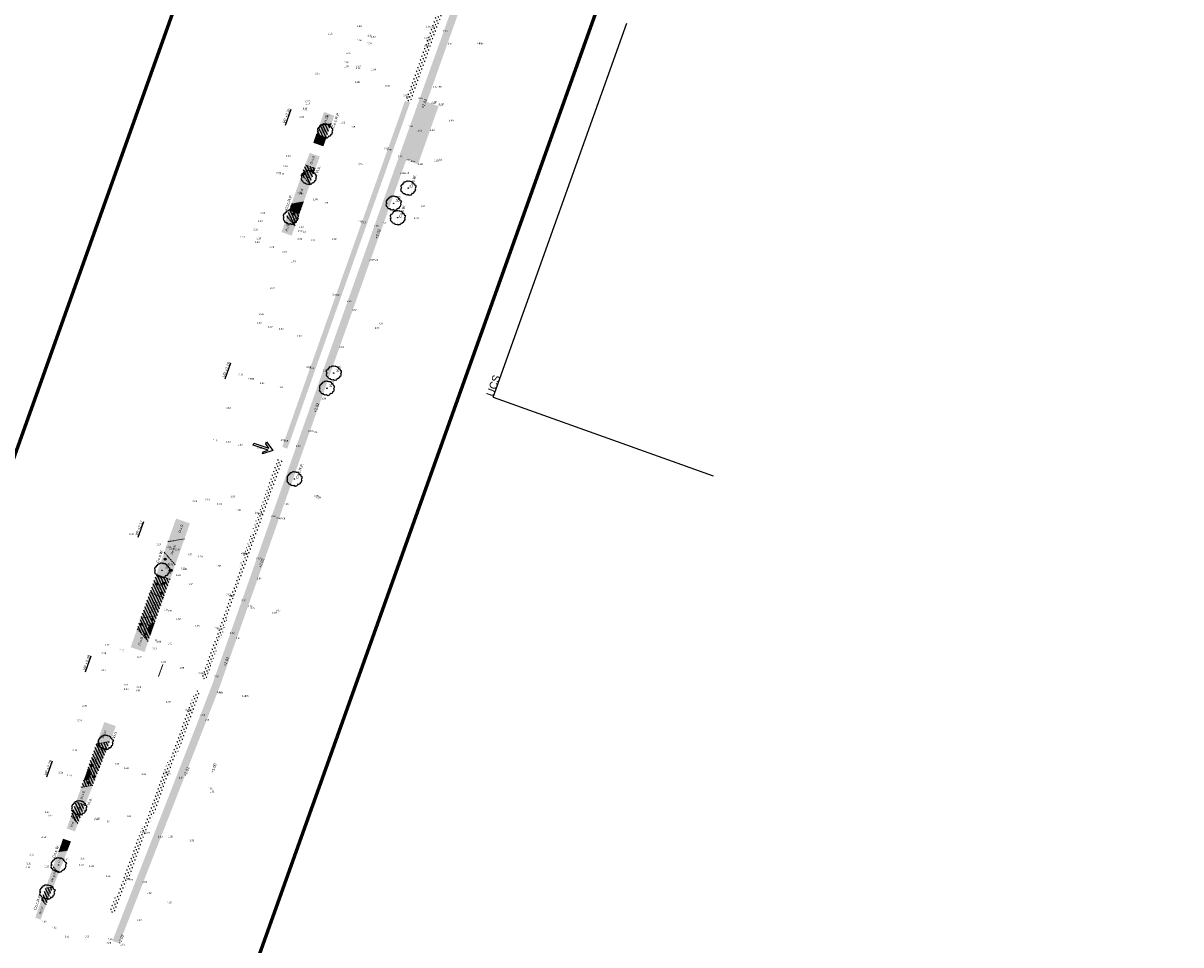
# Model space of a CAD drawing. Header units: metres. Extents: x 132707 to 140183, y 449708 to 457222.
# Tile 3 of 29: x 136359 to 136509, y 453255 to 453375. Entities that reach past the tile are written whole.
import ezdxf

# ---------------------------------------------------------------- set-up
doc = ezdxf.new("R2010")
doc.units = ezdxf.units.M
doc.linetypes.add('DASHED2', pattern=[9.524999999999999, 6.35, -3.175])
for name, color, linetype, lineweight in [('-DR-alg-bladkaders viewports', 7, 'Continuous', 60), ('-DR-nw-gr-plantvak-scheiding', 1, 'DASHED2', 9), ('-DR-nw-vh-block invalide oprit dubbelklinkers', 252, 'Continuous', 9)]:
    doc.layers.add(name, color=color, linetype=linetype, lineweight=lineweight)
doc.layers.add('-DR-alg-hulplijn UCS', color=210, linetype='Continuous', plot=False)
doc.layers.add('-DR-alg-hulplijnen', color=210, linetype='Continuous', plot=False)
for name, color, linetype in [('-DR-bs-txt-hoogtemaat', 253, 'Continuous'), ('-DR-nw-gr-arc-bollen', 10, 'Continuous'), ('-DR-nw-gr-arc-solitaire vaste planten-Aster Thomsonii', 213, 'Continuous'), ('-DR-nw-gr-arc-solitaire vaste planten-Euphorbia', 21, 'Continuous'), ('-DR-nw-gr-arc-solitaire vaste planten-Pycnantheum', 42, 'Continuous'), ('-DR-nw-gr-solitaire heester', 96, 'Continuous'), ('-DR-nw-gr-text', 2, 'Continuous')]:
    doc.layers.add(name, color=color, linetype=linetype)
doc.layers.add('-DR-nw-gr-arc-beplanting', color=7, linetype='Continuous', true_color=0xabceb2)
doc.layers.add('-DR-nw-gr-arc-gras', color=7, linetype='Continuous', true_color=0x8ebf73)
doc.styles.add('Drong', font='txt', dxfattribs={"height": 1.8})
pattern_1 = [(115.3356253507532, (136636.3656212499, 453727.9595244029), (-0.3355215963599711, -0.1588556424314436), [0.09, -0.2812275]), (205.3356253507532, (136636.3656212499, 453727.9595244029), (0.1588556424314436, -0.335521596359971), [0.09, -0.2812275])]
pattern_2 = [(115.3356253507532, (136638.2489811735, 453727.2865047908), (-0.2869617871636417, -0.1358645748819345), [])]
pattern_3 = [(115.3356253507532, (136638.2489811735, 453727.2865047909), (-0.2869617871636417, -0.1358645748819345), [])]
pattern_4 = [(115.3356253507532, (136638.2489811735, 453727.2865047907), (-0.2869617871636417, -0.1358645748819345), [])]

# ---------------------------------------------------------------- blocks, each defined once
blk = doc.blocks.new('Symbool051')
at = {"flags": 128}
blk.add_lwpolyline([(0.8289954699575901, 2.761807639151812), (4.570520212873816, -0.02155904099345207), (0.831526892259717, -2.785529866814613), (0.8323895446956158, -1.792794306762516), (2.650838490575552, -0.4331587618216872), (-4.154926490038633, -0.4441295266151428), (-4.154912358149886, 0.4566679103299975), (2.650834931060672, 0.4457148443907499), (0.8323895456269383, 1.805346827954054), (0.8289954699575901, 2.761807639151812)], close=True, dxfattribs=at)
blk = doc.blocks.new('Solitaire heester')
blk.add_lwpolyline([(-1.738422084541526, -4.390808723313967), (-2.165650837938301, -3.928363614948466), (-2.483742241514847, -4.006582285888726), (-2.464906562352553, -3.243960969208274), (-3.108512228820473, -3.265308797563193), (-3.941315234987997, -2.904578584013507), (-3.868064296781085, -2.452012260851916), (-4.359586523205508, -2.179992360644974), (-4.239036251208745, -1.822945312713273), (-3.950943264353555, -1.283816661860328), (-4.465961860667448, -0.924314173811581), (-4.503076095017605, -0.2488687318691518), (-4.693194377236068, -0.1051291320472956), (-4.52288920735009, 0.7919674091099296), (-4.165535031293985, 0.7508631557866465), (-4.408840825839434, 1.52244183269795), (-4.334976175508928, 2.133900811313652), (-3.641002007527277, 2.854190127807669), (-3.727257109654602, 3.148478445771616), (-3.088619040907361, 3.940484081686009), (-2.461086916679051, 3.914225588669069), (-2.205140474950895, 4.358141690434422), (-1.729077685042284, 4.197407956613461), (-1.539266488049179, 3.97422214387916), (-0.8928984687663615, 4.71058514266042), (-0.7661533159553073, 4.614758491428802), (-0.2489862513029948, 4.811378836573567), (0.8385356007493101, 4.576780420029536), (0.7504387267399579, 4.394391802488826), (2.044152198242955, 4.063660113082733), (2.201816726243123, 3.745261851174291), (2.885605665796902, 3.885625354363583), (3.186395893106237, 3.598453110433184), (3.366635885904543, 2.954233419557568), (4.159869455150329, 2.633380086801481), (4.070851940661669, 2.212653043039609), (4.434400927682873, 1.71867540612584), (4.306120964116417, 1.417271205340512), (4.763654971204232, 0.573362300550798), (4.517280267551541, 0.5504799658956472), (4.76739476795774, -0.5150800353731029), (4.517336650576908, -1.491315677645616), (3.976366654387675, -1.679899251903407), (4.022745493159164, -2.013757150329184), (3.932500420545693, -2.752268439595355), (3.0564445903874, -3.305015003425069), (3.102209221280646, -3.797765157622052), (2.654917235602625, -4.415726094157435), (2.345783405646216, -4.231802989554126), (1.876529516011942, -4.365050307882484), (1.329057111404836, -4.180206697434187), (0.6990696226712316, -4.789516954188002), (0.4057020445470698, -4.637433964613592), (-0.5083884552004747, -4.753073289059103), (-0.8481344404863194, -4.267132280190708), (-1.476280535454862, -4.399766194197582), (-1.738422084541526, -4.390808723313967)])
blk.add_circle((0, 0), 0.15)

msp = doc.modelspace()

# ---------------------------------------------------------------- hatches: boundary and pattern name
at = {"layer": '-DR-nw-gr-arc-beplanting'}
h = msp.add_hatch(color=256, dxfattribs=at)
h.dxf.hatch_style = 1
h.paths.add_polyline_path([(136398.7035319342, 453361.735993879, -1.981489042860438e-05), (136399.0758576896, 453362.7819546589), (136397.7559985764, 453363.2536069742, 3.379268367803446e-05), (136397.1205843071, 453361.4697633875)])
h = msp.add_hatch(color=256, dxfattribs=at)
h.dxf.hatch_style = 1
h.paths.add_polyline_path([(136398.0592751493, 453359.9254872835, -3.42972783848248e-05), (136398.7035319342, 453361.735993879), (136397.1205843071, 453361.4697633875, 2.037304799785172e-05), (136396.7376200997, 453360.3942722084)])
h = msp.add_hatch(color=256, dxfattribs=at)
h.dxf.hatch_style = 1
h.paths.add_polyline_path([(136398.0592751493, 453359.9254872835), (136396.7376200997, 453360.3942722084, 2.13668493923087e-05), (136396.3360689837, 453359.2662848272), (136397.6574640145, 453358.7959091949, -2.139728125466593e-05)])
h = msp.add_hatch(color=256, dxfattribs=at)
h.dxf.hatch_style = 1
h.paths.add_polyline_path([(136397.1883827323, 453357.4768326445), (136395.8666702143, 453357.9473212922, 2.960489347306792e-05), (136395.3106155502, 453356.3843231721), (136396.6332357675, 453355.9151959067, -2.957953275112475e-05)])
h = msp.add_hatch(color=256, dxfattribs=at)
h.dxf.hatch_style = 1
h.paths.add_polyline_path([(136396.6332357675, 453355.9151959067), (136395.3106155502, 453356.3843231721, 2.423001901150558e-05), (136394.8556523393, 453355.1050439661), (136395.9144464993, 453353.8923606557, -3.831341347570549e-05)])
h = msp.add_hatch(color=256, dxfattribs=at)
h.dxf.hatch_style = 1
h.paths.add_polyline_path([(136395.9144464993, 453353.8923606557), (136394.8556523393, 453355.1050439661, 7.170295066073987e-05), (136393.5100238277, 453351.3190646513), (136395.0952199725, 453351.5856733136, -4.368715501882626e-05)])
h = msp.add_hatch(color=256, dxfattribs=at)
h.dxf.hatch_style = 1
h.paths.add_polyline_path([(136393.5100238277, 453351.3190646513, 1.548843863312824e-05), (136393.2194993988, 453350.5012106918), (136394.5435417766, 453350.0315983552, -2.943163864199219e-05), (136395.0952199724, 453351.5856733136)])
h = msp.add_hatch(color=256, dxfattribs=at)
h.dxf.hatch_style = 1
h.paths.add_polyline_path([(136392.2156833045, 453347.6741354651), (136393.5401481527, 453347.2035543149, -2.393373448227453e-05), (136393.9884868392, 453348.4674251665), (136392.9284030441, 453349.6815855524, 3.801461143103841e-05)])
h = msp.add_hatch(color=256, dxfattribs=at)
h.dxf.hatch_style = 1
h.paths.add_polyline_path([(136393.2194993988, 453350.5012106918, 1.552163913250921e-05), (136392.9284030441, 453349.6815855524), (136393.9884868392, 453348.4674251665, -2.962164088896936e-05), (136394.5435417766, 453350.0315983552)])
h = msp.add_hatch(color=256, dxfattribs=at)
h.dxf.hatch_style = 1
h.paths.add_polyline_path([(136379.6187574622, 453307.8530693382), (136380.3274938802, 453309.8600277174), (136378.5359238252, 453310.4927019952), (136377.4765311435, 453307.4927756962)])
h = msp.add_hatch(color=256, dxfattribs=at)
h.dxf.hatch_style = 1
h.paths.add_polyline_path([(136379.6187574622, 453307.8530693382), (136377.4765311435, 453307.4927756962), (136376.9901771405, 453306.1155468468), (136378.4248804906, 453304.4723182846)])
h = msp.add_hatch(color=256, dxfattribs=at)
h.dxf.hatch_style = 1
h.paths.add_polyline_path([(136378.4248804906, 453304.4723182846), (136376.9901771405, 453306.1155468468), (136375.971928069, 453303.232128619), (136377.7634981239, 453302.5994543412)])
h = msp.add_hatch(color=256, dxfattribs=at)
h.dxf.hatch_style = 1
h.paths.add_polyline_path([(136377.7634981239, 453302.5994543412), (136375.971928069, 453303.232128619), (136375.1394607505, 453300.874796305), (136376.9310308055, 453300.2421220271)])
h = msp.add_hatch(color=256, dxfattribs=at)
h.dxf.hatch_style = 1
h.paths.add_polyline_path([(136373.9658133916, 453297.5513302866), (136376.1080397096, 453297.9116239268), (136376.9310308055, 453300.2421220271), (136375.1394607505, 453300.874796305)])
h = msp.add_hatch(color=256, dxfattribs=at)
h.dxf.hatch_style = 1
h.paths.add_polyline_path([(136375.7644167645, 453296.9385725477), (136376.1080397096, 453297.9116239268), (136373.9658133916, 453297.5513302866), (136373.4864697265, 453296.1939529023), (136374.9211730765, 453294.5507243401), (136375.2668269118, 453295.5295266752, -0.7867758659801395)])
h = msp.add_hatch(color=256, dxfattribs=at)
h.dxf.hatch_style = 1
h.paths.add_polyline_path([(136375.2668269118, 453295.5295266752), (136375.7644167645, 453296.9385725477, 0.7867758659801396)], flags=17)
h = msp.add_hatch(color=256, dxfattribs=at)
h.dxf.hatch_style = 1
h.paths.add_polyline_path([(136373.4864697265, 453296.1939529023), (136372.6420634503, 453293.8028125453), (136374.4336335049, 453293.1701382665), (136374.9211730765, 453294.5507243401)])
h = msp.add_hatch(color=256, dxfattribs=at)
h.dxf.hatch_style = 1
h.paths.add_polyline_path([(136368.2115176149, 453281.2566517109), (136369.9353955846, 453281.5465847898), (136370.7175905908, 453283.5532250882), (136369.2104770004, 453284.0854465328)])
h = msp.add_hatch(color=256, dxfattribs=at)
h.dxf.hatch_style = 1
h.paths.add_polyline_path([(136369.9353955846, 453281.5465847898), (136368.2115176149, 453281.2566517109), (136367.5795304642, 453279.4670274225), (136368.6478269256, 453278.2434607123)])
h = msp.add_hatch(color=256, dxfattribs=at)
h.dxf.hatch_style = 1
h.paths.add_polyline_path([(136366.5465853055, 453276.5419936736), (136366.2177531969, 453275.6108261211), (136367.7201113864, 453275.8635025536), (136368.6478269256, 453278.2434607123), (136367.5795304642, 453279.4670274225), (136367.0464817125, 453277.9575711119, -0.803070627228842)])
h = msp.add_hatch(color=256, dxfattribs=at)
h.dxf.hatch_style = 1
h.paths.add_polyline_path([(136367.0464817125, 453277.9575711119), (136366.5465853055, 453276.5419936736, 0.8030706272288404)], flags=17)
h = msp.add_hatch(color=256, dxfattribs=at)
h.dxf.hatch_style = 1
h.paths.add_polyline_path([(136367.7201113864, 453275.8635025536), (136366.2177531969, 453275.6108261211), (136365.5476235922, 453273.71319226), (136366.7204657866, 453273.2990152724)])
h = msp.add_hatch(color=256, dxfattribs=at)
h.dxf.hatch_style = 1
h.paths.add_polyline_path([(136364.9100391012, 453271.9077177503), (136365.7867279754, 453270.9036075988), (136366.7204657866, 453273.2990152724), (136365.5476235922, 453273.71319226)])
h = msp.add_hatch(color=256, dxfattribs=at)
h.dxf.hatch_style = 1
h.paths.add_polyline_path([(136364.3281799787, 453270.2600430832), (136365.3897359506, 453269.8851656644), (136365.7867279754, 453270.9036075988), (136364.9100391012, 453271.9077177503)])
h = msp.add_hatch(color=256, dxfattribs=at)
h.dxf.hatch_style = 1
h.paths.add_polyline_path([(136363.2622990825, 453267.2417438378), (136364.4362877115, 453267.4391929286), (136364.8810112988, 453268.5800852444), (136363.8619989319, 453268.939938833)])
h = msp.add_hatch(color=256, dxfattribs=at)
h.dxf.hatch_style = 1
h.paths.add_polyline_path([(136362.5742341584, 453265.2933217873), (136363.283266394, 453264.4812361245), (136364.4362877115, 453267.4391929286), (136363.2622990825, 453267.2417438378)])
h = msp.add_hatch(color=256, dxfattribs=at)
h.dxf.hatch_style = 1
h.paths.add_polyline_path([(136361.6008287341, 453262.5368891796), (136362.5902175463, 453262.7032910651), (136363.283266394, 453264.4812361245), (136362.5742341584, 453265.2933217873)])
h = msp.add_hatch(color=256, dxfattribs=at)
h.dxf.hatch_style = 1
h.paths.add_polyline_path([(136361.0726452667, 453261.0412100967), (136361.6738982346, 453260.3525687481), (136362.5902175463, 453262.7032910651), (136361.6008287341, 453262.5368891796)])
h = msp.add_hatch(color=256, dxfattribs=at)
h.dxf.hatch_style = 1
h.paths.add_polyline_path([(136360.2473948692, 453258.7043142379), (136360.9279891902, 453258.4390163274), (136361.6738982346, 453260.3525687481), (136361.0726452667, 453261.0412100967)])
at = {"layer": '-DR-nw-gr-arc-bollen'}
h = msp.add_hatch(dxfattribs=at)
h.set_pattern_fill('ANSI31', color=256, scale=0.1)
h.set_pattern_definition(pattern_2)
h.paths.add_polyline_path([(136398.0592751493, 453359.9254872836, -3.42972783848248e-05), (136398.7035319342, 453361.735993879), (136397.1205843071, 453361.4697633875, 2.037304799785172e-05), (136396.7376200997, 453360.3942722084)])
h = msp.add_hatch(dxfattribs=at)
h.set_pattern_fill('ANSI31', color=256, scale=0.1)
h.set_pattern_definition(pattern_2)
h.paths.add_polyline_path([(136396.6332357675, 453355.9151959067), (136395.3106155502, 453356.3843231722, 2.423001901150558e-05), (136394.8556523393, 453355.1050439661), (136395.9144464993, 453353.8923606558, -3.831341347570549e-05)])
h = msp.add_hatch(dxfattribs=at)
h.set_pattern_fill('ANSI31', color=256, scale=0.1)
h.set_pattern_definition(pattern_2)
h.paths.add_polyline_path([(136393.5100238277, 453351.3190646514, 1.548843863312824e-05), (136393.2194993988, 453350.5012106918), (136394.5435417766, 453350.0315983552, -2.943163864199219e-05), (136395.0952199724, 453351.5856733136)])
h = msp.add_hatch(dxfattribs=at)
h.set_pattern_fill('ANSI31', color=256, scale=0.1)
h.set_pattern_definition(pattern_2)
h.paths.add_polyline_path([(136393.2194993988, 453350.5012106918, 1.552163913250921e-05), (136392.9284030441, 453349.6815855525), (136393.9884868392, 453348.4674251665, -2.962164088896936e-05), (136394.5435417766, 453350.0315983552)])
h = msp.add_hatch(dxfattribs=at)
h.set_pattern_fill('ANSI31', color=256, scale=0.1)
h.set_pattern_definition(pattern_3)
h.paths.add_polyline_path([(136377.763498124, 453302.5994543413), (136375.971928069, 453303.2321286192), (136375.1394607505, 453300.8747963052), (136376.9310308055, 453300.2421220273)])
h = msp.add_hatch(dxfattribs=at)
h.set_pattern_fill('ANSI31', color=256, scale=0.1)
h.set_pattern_definition(pattern_3)
h.paths.add_polyline_path([(136373.9658133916, 453297.5513302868), (136376.1080397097, 453297.9116239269), (136376.9310308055, 453300.2421220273), (136375.1394607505, 453300.8747963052)])
h = msp.add_hatch(dxfattribs=at)
h.set_pattern_fill('ANSI31', color=256, scale=0.1)
h.set_pattern_definition(pattern_3)
h.paths.add_polyline_path([(136375.7644167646, 453296.9385725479), (136376.1080397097, 453297.9116239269), (136373.9658133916, 453297.5513302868), (136373.4864697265, 453296.1939529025), (136374.9211730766, 453294.5507243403), (136375.2668269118, 453295.5295266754, -0.7867758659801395)])
h = msp.add_hatch(dxfattribs=at)
h.set_pattern_fill('ANSI31', color=256, scale=0.1)
h.set_pattern_definition(pattern_4)
h.paths.add_polyline_path([(136369.9353955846, 453281.5465847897), (136368.2115176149, 453281.2566517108), (136367.5795304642, 453279.4670274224), (136368.6478269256, 453278.2434607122)])
h = msp.add_hatch(dxfattribs=at)
h.set_pattern_fill('ANSI31', color=256, scale=0.1)
h.set_pattern_definition(pattern_4)
h.paths.add_polyline_path([(136366.5465853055, 453276.5419936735), (136366.2177531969, 453275.610826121), (136367.7201113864, 453275.8635025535), (136368.6478269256, 453278.2434607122), (136367.5795304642, 453279.4670274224), (136367.0464817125, 453277.9575711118, -0.803070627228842)])
h = msp.add_hatch(dxfattribs=at)
h.set_pattern_fill('ANSI31', color=256, scale=0.1)
h.set_pattern_definition(pattern_4)
h.paths.add_polyline_path([(136364.9100391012, 453271.9077177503), (136365.7867279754, 453270.9036075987), (136366.7204657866, 453273.2990152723), (136365.5476235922, 453273.71319226)])
h = msp.add_hatch(dxfattribs=at)
h.set_pattern_fill('ANSI31', color=256, scale=0.1)
h.set_pattern_definition(pattern_4)
h.paths.add_polyline_path([(136361.0726452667, 453261.0412100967), (136361.6738982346, 453260.3525687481), (136362.5902175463, 453262.7032910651), (136361.6008287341, 453262.5368891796)])
at = {"layer": '-DR-nw-gr-arc-gras', "transparency": 33554687}
h = msp.add_hatch(dxfattribs=at)
h.set_pattern_fill('AGR-BOLLEN', color=256, scale=0.15, pattern_type=2)
h.set_pattern_definition(pattern_1)
edge = h.paths.add_edge_path()
edge.add_arc((11815580.01601901, -3784284.906784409), 12424198.77081867, 160.0566581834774, 160.0569484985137, ccw=False)
edge.add_line((136455.7817502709, 453494.2542064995), (136455.1236357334, 453494.4933991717))
edge.add_line((136455.1236357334, 453494.4933991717), (136433.813485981, 453435.768343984))
edge.add_line((136433.813485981, 453435.768343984), (136432.1794965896, 453431.2550945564))
edge.add_line((136432.1794965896, 453431.2550945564), (136431.6775962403, 453429.8696168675))
edge.add_line((136431.6775962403, 453429.8696168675), (136432.3361921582, 453429.6307909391))
edge.add_line((136432.3361921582, 453429.6307909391), (136434.3092712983, 453435.0765755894))
h = msp.add_hatch(dxfattribs=at)
h.set_pattern_fill('AGR-BOLLEN', color=256, scale=0.15, pattern_type=2)
h.set_pattern_definition(pattern_1)
edge = h.paths.add_edge_path()
edge.add_line((136370.2625884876, 453255.6779007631), (136371.1716520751, 453255.3620202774))
edge.add_line((136371.1716520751, 453255.3620202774), (136384.1510128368, 453288.5538067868))
edge.add_line((136384.1510128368, 453288.5538067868), (136396.0961381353, 453322.3793146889))
edge.add_arc((144469.9212393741, 450472.5629595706), 8562.015243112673, 160.3124921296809, 160.5585073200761, ccw=False)
edge.add_arc((136275.9270339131, 453000.1713109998), 380.6468417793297, 69.38656361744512, 69.63257880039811, ccw=False)
edge.add_arc((138171.7297984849, 452736.5348694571), 1867.673052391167, 160.3687912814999, 160.6148064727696, ccw=False)
edge.add_arc((136543.2276384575, 453720.0757028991), 379.2681390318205, 249.61014792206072, 249.8561631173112, ccw=False)
edge.add_arc((139775.6477574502, 452174.2358700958), 3568.915535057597, 160.2709000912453, 160.5169152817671, ccw=False)
edge.add_line((136416.2303610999, 453379.0067418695), (136415.2888679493, 453379.3437739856))
edge.add_arc((149594.4041310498, 448661.5345120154), 13998.09999072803, 160.3038426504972, 160.5498578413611)
edge.add_line((136395.1532065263, 453322.7123011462), (136383.2134454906, 453288.9019834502))
edge.add_line((136383.2134454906, 453288.9019834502), (136370.2625884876, 453255.6779007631))
h = msp.add_hatch(dxfattribs=at)
h.set_pattern_fill('AGR-BOLLEN', color=256, scale=0.15, pattern_type=2)
h.set_pattern_definition(pattern_1)
h.paths.add_polyline_path([(136414.3135629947, 453379.5862788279), (136414.3135432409, 453379.5862858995), (136413.6546182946, 453379.8225742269), (136408.2522543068, 453364.7034930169), (136408.9108490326, 453364.4663061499)])
h = msp.add_hatch(dxfattribs=at)
h.set_pattern_fill('AGR-BOLLEN', color=256, scale=0.15, pattern_type=2)
h.set_pattern_definition(pattern_1)
edge = h.paths.add_edge_path()
edge.add_line((136398.3760025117, 453336.9212779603), (136396.7737873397, 453332.3966510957))
edge.add_line((136396.7737873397, 453332.3966510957), (136393.550222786, 453323.2783781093))
edge.add_line((136393.550222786, 453323.2783781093), (136392.3200672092, 453319.7949006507))
edge.add_line((136392.3200672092, 453319.7949006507), (136392.9800058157, 453319.5614834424))
edge.add_line((136392.9800058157, 453319.5614834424), (136394.2102749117, 453323.0452875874))
edge.add_arc((149594.404123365, 448661.5345147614), 13999.09998256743, 160.3699689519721, 160.5498578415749, ccw=False)
edge.add_line((136408.9108389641, 453364.4662779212), (136408.2522502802, 453364.7034817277))
edge.add_line((136408.2522502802, 453364.7034817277), (136398.3760025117, 453336.9212779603))
h = msp.add_hatch(dxfattribs=at)
h.set_pattern_fill('AGR-BOLLEN', color=256, scale=0.15, pattern_type=2)
h.set_pattern_definition(pattern_1)
h.paths.add_polyline_path([(136389.5270070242, 453309.7834832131), (136388.8670199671, 453310.0167579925), (136389.513038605, 453311.8461158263), (136391.7539933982, 453318.1919155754), (136392.4139287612, 453317.9584995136), (136390.0998059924, 453311.4055018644), (136389.600326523, 453309.9911050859)])
h = msp.add_hatch(dxfattribs=at)
h.set_pattern_fill('AGR-BOLLEN', color=256, scale=0.15, pattern_type=2)
h.set_pattern_definition(pattern_1)
h.paths.add_polyline_path([(136382.3873939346, 453289.5659440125), (136381.7285654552, 453289.8013766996), (136388.8670448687, 453310.0168285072), (136389.5270692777, 453309.7836594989), (136384.9178044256, 453296.7314125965)])
h = msp.add_hatch(dxfattribs=at)
h.set_pattern_fill('AGR-BOLLEN', color=256, scale=0.15, pattern_type=2)
h.set_pattern_definition(pattern_1)
h.paths.add_polyline_path([(136374.9330834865, 453270.4129807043), (136374.2754062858, 453270.6531639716), (136380.7027615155, 453287.1418783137), (136381.1191093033, 453288.2138819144), (136381.779889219, 453287.9777518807), (136381.6775509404, 453287.7152136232), (136380.6467936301, 453285.0709124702)])
h = msp.add_hatch(dxfattribs=at)
h.set_pattern_fill('AGR-BOLLEN', color=256, scale=0.15, pattern_type=2)
h.set_pattern_definition(pattern_1)
h.paths.add_polyline_path([(136370.5287864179, 453259.1142126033), (136374.9330834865, 453270.4129807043), (136374.2754062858, 453270.6531639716), (136369.8765848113, 453259.3684429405)])
at = {"layer": '-DR-nw-gr-arc-solitaire vaste planten-Aster Thomsonii'}
h = msp.add_hatch(color=256, dxfattribs=at)
h.dxf.hatch_style = 1
edge = h.paths.add_edge_path()
edge.add_arc((136396.2154945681, 453355.5883793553), 0.15, 0, 360)
h = msp.add_hatch(color=256, dxfattribs=at)
h.dxf.hatch_style = 1
edge = h.paths.add_edge_path()
edge.add_arc((136393.7969380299, 453351.1131246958), 0.15, 0, 360)
h = msp.add_hatch(color=256, dxfattribs=at)
h.dxf.hatch_style = 1
edge = h.paths.add_edge_path()
edge.add_arc((136377.1157873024, 453305.219600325), 0.15, 0, 360)
h = msp.add_hatch(color=256, dxfattribs=at)
h.dxf.hatch_style = 1
edge = h.paths.add_edge_path()
edge.add_arc((136377.8625902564, 453303.7791317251), 0.15, 0, 360)
h = msp.add_hatch(color=256, dxfattribs=at)
h.dxf.hatch_style = 1
edge = h.paths.add_edge_path()
edge.add_arc((136375.4624341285, 453297.393050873), 0.15, 0, 360)
h = msp.add_hatch(color=256, dxfattribs=at)
h.dxf.hatch_style = 1
edge = h.paths.add_edge_path()
edge.add_arc((136374.5285065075, 453295.5044465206), 0.15, 0, 360)
at = {"layer": '-DR-nw-gr-arc-solitaire vaste planten-Euphorbia'}
h = msp.add_hatch(color=256, dxfattribs=at)
h.dxf.hatch_style = 1
edge = h.paths.add_edge_path()
edge.add_arc((136393.8134815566, 453350.0289360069), 0.15, 0, 360)
h = msp.add_hatch(color=256, dxfattribs=at)
h.dxf.hatch_style = 1
edge = h.paths.add_edge_path()
edge.add_arc((136376.020390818, 453301.9960572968), 0.15, 0, 360)
h = msp.add_hatch(color=256, dxfattribs=at)
h.dxf.hatch_style = 1
edge = h.paths.add_edge_path()
edge.add_arc((136376.9150290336, 453302.0795251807), 0.15, 0, 360)
h = msp.add_hatch(color=256, dxfattribs=at)
h.dxf.hatch_style = 1
edge = h.paths.add_edge_path()
edge.add_arc((136374.0644766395, 453296.7740347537), 0.15, 0, 360)
h = msp.add_hatch(color=256, dxfattribs=at)
h.dxf.hatch_style = 1
edge = h.paths.add_edge_path()
edge.add_arc((136367.8435076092, 453276.9795959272), 0.15, 0, 360)
at = {"layer": '-DR-nw-gr-arc-solitaire vaste planten-Pycnantheum'}
h = msp.add_hatch(color=256, dxfattribs=at)
h.dxf.hatch_style = 1
edge = h.paths.add_edge_path()
edge.add_arc((136395.2436811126, 453355.2324154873), 0.15, 0, 360)
h = msp.add_hatch(color=256, dxfattribs=at)
h.dxf.hatch_style = 1
edge = h.paths.add_edge_path()
edge.add_arc((136394.659504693, 453351.1193931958), 0.15, 0, 360)
h = msp.add_hatch(color=256, dxfattribs=at)
h.dxf.hatch_style = 1
edge = h.paths.add_edge_path()
edge.add_arc((136376.6765309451, 453300.8485387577), 0.15, 0, 360)
h = msp.add_hatch(color=256, dxfattribs=at)
h.dxf.hatch_style = 1
edge = h.paths.add_edge_path()
edge.add_arc((136367.6202487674, 453278.4689911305), 0.15, 0, 360)
h = msp.add_hatch(color=256, dxfattribs=at)
h.dxf.hatch_style = 1
edge = h.paths.add_edge_path()
edge.add_arc((136367.1164048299, 453276.1969409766), 0.15, 0, 360)

# ---------------------------------------------------------------- linework, layer by layer
at = {"layer": '-DR-alg-bladkaders viewports'}
msp.add_lwpolyline([(136439.8756383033, 453395.3547603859), (136374.4304852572, 453212.2148098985), (136325.7559652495, 453229.6086740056), (136391.2011182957, 453412.7486244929)], close=True, dxfattribs=at)
at = {"layer": '-DR-alg-hulplijn UCS', "flags": 128}
for points in [[(136419.7180158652, 453326.2367068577), (136437.0579066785, 453374.7601894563)], [(136419.7180158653, 453326.2367068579), (136448.2561831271, 453316.0385784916)]]:
    msp.add_lwpolyline(points, dxfattribs=at)
at = {"layer": '-DR-alg-hulplijnen', "flags": 128}
msp.add_lwpolyline([(136419.7180158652, 453326.2367068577), (136437.0579066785, 453374.7601894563)], dxfattribs=at)
at = {"layer": '-DR-nw-gr-arc-solitaire vaste planten-Aster Thomsonii'}
for centre in [(136396.2154945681, 453355.5883793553), (136393.7969380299, 453351.1131246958), (136377.1157873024, 453305.219600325), (136377.8625902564, 453303.7791317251), (136375.4624341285, 453297.393050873), (136374.5285065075, 453295.5044465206)]:
    msp.add_circle(centre, 0.15, dxfattribs=at)
at = {"layer": '-DR-nw-gr-arc-solitaire vaste planten-Euphorbia'}
for centre in [(136393.8134815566, 453350.0289360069), (136376.020390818, 453301.9960572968), (136376.9150290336, 453302.0795251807), (136374.0644766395, 453296.7740347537), (136367.8435076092, 453276.9795959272)]:
    msp.add_circle(centre, 0.15, dxfattribs=at)
at = {"layer": '-DR-nw-gr-arc-solitaire vaste planten-Pycnantheum'}
for centre in [(136395.2436811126, 453355.2324154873), (136394.659504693, 453351.1193931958), (136376.6765309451, 453300.8485387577), (136367.6202487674, 453278.4689911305), (136367.1164048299, 453276.1969409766)]:
    msp.add_circle(centre, 0.15, dxfattribs=at)
at = {"layer": '-DR-nw-gr-plantvak-scheiding', "ltscale": 0.03, "flags": 128}
for points in [[(136397.1205843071, 453361.4697633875), (136398.7035319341, 453361.735993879)], [(136396.7376200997, 453360.3942722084), (136398.0592751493, 453359.9254872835)], [(136395.3100757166, 453356.3845146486), (136396.6317307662, 453355.9157297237)], [(136394.8489087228, 453355.1127677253), (136395.9120701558, 453353.895082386)], [(136393.513782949, 453351.319696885), (136395.1032787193, 453351.5870286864)], [(136392.928403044, 453349.6815855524), (136393.9884868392, 453348.4674251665)], [(136393.2185161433, 453350.5015594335), (136394.5435417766, 453350.0315983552)], [(136377.4765311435, 453307.4927756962), (136379.6187574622, 453307.8530693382)], [(136376.9901771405, 453306.1155468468), (136378.4248804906, 453304.4723182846)], [(136375.971928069, 453303.232128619), (136377.7634981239, 453302.5994543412)], [(136375.1412235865, 453300.8741737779), (136376.9327936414, 453300.2414995)], [(136373.9718947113, 453297.5523530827), (136376.1230972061, 453297.9141563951)], [(136373.4864697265, 453296.1939529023), (136374.9211730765, 453294.5507243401)], [(136368.2115176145, 453281.2566517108), (136369.9353955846, 453281.5465847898)], [(136367.5795304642, 453279.4670274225), (136368.6478269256, 453278.2434607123)], [(136366.2177531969, 453275.6108261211), (136367.7201113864, 453275.8635025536)], [(136365.5511492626, 453273.7119472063), (136366.7204657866, 453273.2990152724)], [(136364.9100391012, 453271.9077177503), (136365.7867279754, 453270.9036075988)], [(136363.2622990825, 453267.2417438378), (136364.4362877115, 453267.4391929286)], [(136362.5742341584, 453265.2933217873), (136363.283266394, 453264.4812361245)], [(136361.6008287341, 453262.5368891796), (136362.5902175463, 453262.7032910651)], [(136361.0726452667, 453261.0412100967), (136361.6738982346, 453260.3525687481)]]:
    msp.add_lwpolyline(points, dxfattribs=at)
for points in [[(136375.27490802, 453295.5243381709, -0.8000000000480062), (136375.7796727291, 453296.9368581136)], [(136366.5465853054, 453276.5419936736, 0.8000000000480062), (136367.0513500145, 453277.9545136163)]]:
    msp.add_lwpolyline(points, format="xyb", dxfattribs=at)
at = {"layer": '-DR-nw-vh-block invalide oprit dubbelklinkers', "flags": 128}
msp.add_lwpolyline([(136376.2279956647, 453289.98318286), (136376.8214178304, 453291.5334893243)], dxfattribs=at)

# ---------------------------------------------------------------- block references
at = {"layer": '-DR-alg-hulplijnen', "xscale": 0.3, "yscale": 0.3, "zscale": 0.3, "rotation": 342.4085371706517}
msp.add_blockref('Symbool051', (136389.781686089, 453319.7508583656), dxfattribs=at)
at = {"layer": '-DR-nw-gr-solitaire heester', "xscale": 0.2, "yscale": 0.2, "zscale": 0.2, "rotation": 70.17551579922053}
for p in [(136397.8731891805, 453360.7926944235), (136395.7571381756, 453354.7609022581), (136408.6842466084, 453353.3747992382), (136406.775172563, 453351.412769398), (136393.4138355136, 453349.5989716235), (136407.3105374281, 453349.5306485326), (136399.0029615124, 453329.3646789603), (136398.1072153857, 453327.4045021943), (136393.90084281, 453315.633502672), (136376.7092227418, 453303.778618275), (136369.3765721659, 453281.4525982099), (136365.9520135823, 453272.9451374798), (136363.2811850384, 453265.5344559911), (136361.8042250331, 453262.0255967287)]:
    msp.add_blockref('Solitaire heester', p, dxfattribs=at)

# ---------------------------------------------------------------- texts
at = {"layer": '-DR-alg-hulplijn UCS', "style": 'Drong'}
msp.add_text('UCS', height=1, rotation=70.33562535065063, dxfattribs=at).set_placement((136419.7180158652, 453326.2367068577))
at = {"layer": '-DR-bs-txt-hoogtemaat', "style": 'Drong'}
for s, rotation, p in [('+2.02', 70.33562535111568, (136410.7088734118, 453363.7066559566)), ('%%U VP +2.26', 70.33562535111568, (136392.6537694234, 453361.582843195)), ('+2.02', 70.33562535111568, (136404.6924005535, 453346.7936751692)), ('%%U VP +2.15', 70.33562535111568, (136384.8435104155, 453328.6593945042)), ('+2.02', 70.33562535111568, (136396.7215927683, 453324.2256623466)), ('%%U VP +2.17', 70.33562535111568, (136373.5276001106, 453308.082876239)), ('+2.02', 70.33562535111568, (136389.5692844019, 453304.0551155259)), ('%%U VP +2.28', 70.33562535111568, (136366.7004004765, 453290.6277474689)), ('+2.02', 70.33562535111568, (136385.0050482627, 453291.2826802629)), ('%%U VP +2.29', 70.33562535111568, (136361.6955467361, 453276.9835466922)), ('+1.00', 70.33562535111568, (136383.374420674, 453277.4531862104)), ('+2.02', 68.99999999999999, (136379.8339559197, 453277.0135448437)), ('+2.02', 68.99999999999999, (136371.3281810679, 453255.2511643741))]:
    msp.add_text(s, height=0.36, rotation=rotation, dxfattribs=at).set_placement(p)
at = {"layer": '-DR-bs-txt-hoogtemaat', "color": 253, "char_height": 0.22, "attachment_point": 7, "style": 'Drong'}
for s, insert in [('2.15', (136398.261, 453373.3449999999, 2.152)), ('2.04', (136402.011, 453374.283, 2.036)), ('2.06', (136410.983, 453374.2469999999, 2.058)), ('2.09', (136411.536, 453374.096, 2.087)), ('2.03', (136413.169, 453373.656, 2.027)), ('2.09', (136402.034, 453372.4089999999, 2.092)), ('2.01', (136403.339, 453372.026, 2.01)), ('1.94', (136403.384, 453373.047, 1.941)), ('1.90', (136403.82, 453372.9039999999, 1.903)), ('2.08', (136410.749, 453371.7179999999, 2.083)), ('2.07', (136410.756, 453372.7079999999, 2.069)), ('2.09', (136411.027, 453372.56, 2.09)), ('1.97', (136413.806, 453372.044, 1.972)), ('1.02', (136417.592, 453372.075, 1.023)), ('1.02', (136417.836, 453371.981, 1.017)), ('2.15', (136400.643, 453370.78, 2.149)), ('2.07', (136400.342, 453369.5509999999, 2.072)), ('1.96', (136400.371, 453369.063, 1.955)), ('1.93', (136401.857, 453368.83, 1.928)), ('2.02', (136401.934, 453369.026, 2.021)), ('1.94', (136403.875, 453368.656, 1.937)), ('2.17', (136396.607, 453368.146, 2.169)), ('1.88', (136401.791, 453367.025, 1.881)), ('2.00', (136405.683, 453366.525, 2.001)), ('2.04', (136411.864, 453366.348, 2.036)), ('1.98', (136412.402, 453366.3989999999, 1.976)), ('2.22', (136395.312, 453364.5829999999, 2.223)), ('2.18', (136395.358, 453364.265, 2.176)), ('2.05', (136408.031, 453365.2789999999, 2.052)), ('2.09', (136408.395, 453365.1099999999, 2.09)), ('2.05', (136410.001, 453364.9359999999, 2.05)), ('2.02', (136411.661, 453364.336, 2.018)), ('1.99', (136411.8023077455, 453364.4539652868, 1.987)), ('1.91', (136412.6868714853, 453364.1876662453, 1.91)), ('2.25', (136394.96, 453363.4589999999, 2.253)), ('2.17', (136394.994, 453363.5839999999, 2.166)), ('2.07', (136397.85, 453362.576, 2.07)), ('2.01', (136412.616, 453364.0069999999, 2.012)), ('2.26', (136394.562, 453362.5229999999, 2.262)), ('1.92', (136399.891, 453361.786, 1.919)), ('1.95', (136401.201, 453361.2029999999, 1.95)), ('2.06', (136408.697, 453361.242, 2.056)), ('0.99', (136413.945, 453362.0169999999, 0.987)), ('2.06', (136409.902, 453360.743, 2.057)), ('2.00', (136411.49, 453360.7849999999, 2.003)), ('2.06', (136405.565, 453358.39, 2.057)), ('2.09', (136405.931, 453358.216, 2.089)), ('2.16', (136392.789, 453357.451, 2.158)), ('2.06', (136407.319, 453357.351, 2.064)), ('2.01', (136408.43, 453356.9209999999, 2.011)), ('2.02', (136409.001, 453356.764, 2.019)), ('1.12', (136412.053, 453356.852, 1.12)), ('1.01', (136412.444, 453356.955, 1.008)), ('2.24', (136391.538, 453355.244, 2.243)), ('2.16', (136391.956, 453355.102, 2.164)), ('2.16', (136392.428, 453356.0939999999, 2.164)), ('2.01', (136402.201, 453356.465, 2.012)), ('2.08', (136407.646, 453355.2079999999, 2.082)), ('2.14', (136408.212, 453355.254, 2.141)), ('1.83', (136409.967, 453356.375, 1.833)), ('2.07', (136394.279, 453352.6039999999, 2.071)), ('1.97', (136394.465, 453352.504, 1.966)), ('1.90', (136396.339, 453351.8009999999, 1.901)), ('1.95', (136397.692, 453351.346, 1.951)), ('1.02', (136410.267, 453350.918, 1.019)), ('2.22', (136389.507, 453350.0669999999, 2.223)), ('1.00', (136409.453, 453349.374, 1.004)), ('2.13', (136388.583, 453347.9039999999, 2.127)), ('2.13', (136389.159, 453349.0179999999, 2.13)), ('2.07', (136392.831, 453348.558, 2.066)), ('1.96', (136393.184, 453348.962, 1.956)), ('2.00', (136394.328, 453347.7349999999, 1.998)), ('1.93', (136394.483, 453348.194, 1.925)), ('1.93', (136394.792, 453347.569, 1.934)), ('2.06', (136402.197, 453348.911, 2.06)), ('2.10', (136402.572, 453348.7949999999, 2.095)), ('2.06', (136404.23, 453348.358, 2.061)), ('2.01', (136405.325, 453348.7019999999, 2.008)), ('2.13', (136386.871359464, 453346.9194251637, 2.128)), ('2.13', (136388.756, 453346.25, 2.128)), ('2.13', (136388.986, 453346.7399999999, 2.126)), ('2.01', (136394.297, 453346.6919999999, 2.011)), ('1.95', (136395.979, 453346.5, 1.945)), ('2.02', (136398.782, 453346.684, 2.016)), ('2.25', (136390.671, 453345.597, 2.253)), ('2.07', (136392.323, 453344.983, 2.073)), ('1.94', (136393.446, 453343.759, 1.937)), ('2.08', (136403.617, 453343.9519999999, 2.075)), ('2.05', (136404.189, 453343.895, 2.047)), ('2.07', (136390.749, 453340.288, 2.067)), ('2.06', (136398.833, 453339.4679999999, 2.061)), ('2.09', (136399.217, 453339.3539999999, 2.09)), ('2.05', (136400.723, 453338.591, 2.049)), ('2.02', (136401.4, 453337.413, 2.019)), ('2.09', (136389.018, 453335.782, 2.093)), ('2.08', (136389.312, 453336.922, 2.084)), ('1.01', (136404.82, 453335.689, 1.012)), ('1.87', (136390.484, 453335.2629999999, 1.874)), ('1.93', (136391.871, 453335.0079999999, 1.925)), ('1.99', (136394.204, 453334.074, 1.987)), ('1.00', (136404.33, 453335.108, 1.001)), ('2.02', (136399.726, 453332.6419999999, 2.022)), ('2.06', (136395.476, 453330.043, 2.059)), ('2.09', (136395.852, 453329.895, 2.085)), ('2.04', (136397.59, 453329.601, 2.041)), ('2.10', (136386.641, 453329.071, 2.102)), ('2.01', (136387.873, 453328.505, 2.011)), ('1.93', (136388.075, 453328.504, 1.925)), ('1.94', (136389.413, 453327.956, 1.938)), ('1.99', (136391.802, 453327.4139999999, 1.993)), ('1.99', (136397.416, 453325.976, 1.99)), ('2.10', (136385.044, 453324.7569999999, 2.102)), ('2.10', (136383.325, 453320.532, 2.097)), ('2.06', (136392.113, 453320.596, 2.056)), ('2.08', (136395.7, 453321.742, 2.08)), ('2.06', (136396.277, 453321.581, 2.055)), ('2.00', (136384.995, 453320.341, 2.002)), ('1.92', (136386.568, 453319.95, 1.918)), ('1.98', (136389.067, 453319.5499999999, 1.984)), ('2.08', (136392.495, 453320.466, 2.08)), ('2.02', (136394.082, 453319.829, 2.024)), ('1.96', (136385.6, 453313.242, 1.959)), ('0.99', (136396.478, 453313.337, 0.993)), ('0.99', (136396.725, 453313.1259999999, 0.991)), ('2.09', (136380.679, 453312.618, 2.086)), ('2.01', (136382.319, 453312.8389999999, 2.013)), ('1.94', (136383.851, 453312.2899999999, 1.936)), ('1.99', (136386.348, 453311.4629999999, 1.99)), ('1.99', (136392.541, 453312.2399999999, 1.987)), ('2.05', (136388.749, 453311.139, 2.054)), ('2.09', (136389.136, 453311.005, 2.085)), ('2.04', (136390.872, 453310.688, 2.039)), ('2.04', (136391.529, 453310.424, 2.035)), ('2.08', (136392.105, 453310.3709999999, 2.082)), ('2.02', (136372.434, 453308.4099999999, 2.016)), ('2.00', (136376.003, 453307.021, 2.001)), ('2.21', (136377.265, 453306.7299999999, 2.206)), ('2.13', (136377.633, 453306.5009999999, 2.127)), ('2.08', (136378.41, 453306.37, 2.077)), ('1.87', (136380.007, 453305.705, 1.872)), ('2.04', (136386.966, 453305.902, 2.035)), ('2.14', (136387.154, 453305.858, 2.137)), ('2.07', (136387.358, 453305.797, 2.065)), ('2.01', (136377.555, 453304.433, 2.012)), ('1.91', (136381.401, 453305.4359999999, 1.914)), ('1.98', (136383.751, 453304.2349999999, 1.978)), ('2.02', (136388.949, 453305.1819999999, 2.02)), ('1.99', (136377.3, 453303.319, 1.993)), ('1.93', (136378.542, 453303.0499999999, 1.932)), ('2.00', (136379.147, 453303.8819999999, 2.002)), ('1.88', (136379.333, 453303.814, 1.879)), ('1.94', (136389.026, 453302.6109999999, 1.941)), ('1.92', (136380.145, 453301.8489999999, 1.916)), ('2.04', (136385.051, 453300.511, 2.038)), ('2.06', (136385.424, 453300.3389999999, 2.061)), ('2.02', (136387.027, 453299.732, 2.019)), ('1.94', (136375.808, 453299.1419999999, 1.94)), ('1.96', (136376.966, 453298.586, 1.958)), ('1.90', (136377.406, 453298.3919999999, 1.898)), ('1.95', (136387.84, 453298.9969999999, 1.947)), ('1.91', (136388.185, 453298.8069999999, 1.91)), ('0.97', (136391.012, 453298.128, 0.972)), ('0.97', (136391.506, 453298.455, 0.971)), ('1.92', (136378.55, 453297.3109999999, 1.92)), ('1.98', (136380.961, 453296.4409999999, 1.983)), ('2.02', (136374.351, 453294.987, 2.021)), ('2.03', (136383.506, 453296.135, 2.034)), ('2.06', (136383.891, 453296.009, 2.061)), ('2.02', (136385.506, 453295.5559999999, 2.02)), ('2.17', (136369.276, 453293.9749999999, 2.168)), ('2.01', (136375.48, 453293.5129999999, 2.01)), ('1.96', (136375.536, 453294.576, 1.96)), ('1.88', (136375.993, 453294.397, 1.881)), ('1.91', (136377.442, 453294.184, 1.911)), ('1.94', (136386.294, 453294.8389999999, 1.943)), ('2.28', (136368.86, 453292.889, 2.282)), ('2.13', (136371.168, 453293.2789999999, 2.133)), ('2.07', (136373.477, 453292.449, 2.068)), ('2.17', (136368.818, 453290.721, 2.165)), ('1.91', (136376.598, 453291.787, 1.907)), ('1.98', (136378.983, 453291.0079999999, 1.976)), ('2.04', (136381.433, 453290.293, 2.044)), ('2.07', (136381.818, 453290.174, 2.069)), ('2.03', (136383.468, 453289.878, 2.032)), ('2.03', (136371.727, 453288.781, 2.032)), ('1.93', (136371.75, 453288.259, 1.93)), ('1.90', (136373.26, 453288.0459999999, 1.9)), ('2.01', (136373.412, 453288.5169999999, 2.01)), ('2.02', (136383.823, 453287.853, 2.015)), ('2.01', (136384.054, 453287.742, 2.01)), ('2.29', (136366.353, 453286.08, 2.29)), ('1.99', (136377.239, 453286.612, 1.985)), ('1.00', (136387.102, 453287.3429999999, 1.001)), ('0.97', (136387.448, 453287.381, 0.974)), ('2.05', (136379.761, 453285.5719999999, 2.05)), ('2.07', (136380.151, 453285.4699999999, 2.073)), ('2.03', (136381.718, 453284.918, 2.033)), ('2.28', (136365.69, 453284.161, 2.28)), ('1.98', (136382.245, 453284.266, 1.977)), ('2.16', (136365.078, 453280.3069999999, 2.161)), ('2.03', (136368.366, 453279.2399999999, 2.031)), ('1.88', (136370.534, 453278.5399999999, 1.877)), ('2.29', (136363.263, 453277.433, 2.286)), ('2.14', (136364.367, 453277.0189999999, 2.144)), ('1.92', (136371.795, 453277.999, 1.917)), ('1.99', (136374.032, 453277.2179999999, 1.986)), ('2.05', (136376.868, 453277.401, 2.047)), ('2.08', (136377.268, 453277.3119999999, 2.075)), ('2.04', (136378.893, 453276.7519999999, 2.036)), ('1.00', (136382.671, 453275.331, 0.996)), ('1.01', (136382.931, 453274.965, 1.008)), ('1.93', (136366.2, 453272.4749999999, 1.929)), ('2.21', (136361.481, 453272.28, 2.206)), ('2.14', (136361.927, 453271.829, 2.142)), ('1.89', (136367.886, 453271.31, 1.893)), ('1.90', (136368.036, 453271.449, 1.904)), ('1.92', (136369.303, 453271.047, 1.921)), ('1.99', (136372.1, 453271.753, 1.987)), ('2.04', (136374.137, 453269.7, 2.041)), ('2.07', (136374.528, 453269.585, 2.067)), ('2.14', (136361.042, 453269.041, 2.139)), ('2.03', (136376.166, 453269.09, 2.028)), ('1.90', (136377.515, 453269.119, 1.901)), ('1.01', (136380.279741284, 453268.6159672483, 1.013)), ('2.19', (136359.487, 453266.7949999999, 2.194)), ('2.15', (136358.975, 453265.117, 2.145)), ('2.16', (136359.103, 453265.613, 2.156)), ('2.10', (136361.459, 453265.233, 2.103)), ('1.92', (136363.958, 453266.119, 1.924)), ('1.89', (136365.939, 453265.4409999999, 1.886)), ('1.87', (136366.115, 453266.272, 1.874)), ('1.91', (136367.248, 453265.271, 1.913)), ('1.98', (136369.442, 453263.9849999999, 1.983)), ('2.04', (136371.99, 453263.619, 2.041)), ('2.07', (136372.378, 453263.4799999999, 2.066)), ('2.04', (136374.142, 453263.242, 2.038)), ('1.92', (136374.751, 453261.781, 1.924)), ('1.00', (136377.388, 453260.542, 1.004)), ('1.92', (136361.115, 453258.0669999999, 1.915)), ('2.03', (136373.454, 453258.2519999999, 2.026)), ('1.90', (136362.413, 453257.288, 1.899)), ('1.92', (136364.072, 453256.147, 1.915)), ('1.99', (136366.662, 453256.1479999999, 1.987)), ('2.08', (136369.51, 453255.309, 2.079)), ('2.08', (136369.664, 453255.744, 2.075)), ('2.03', (136371.295, 453255.117, 2.033))]:
    msp.add_mtext(s, dxfattribs=dict(at, insert=insert))
at = {"layer": '-DR-nw-gr-text', "attachment_point": 1, "rotation": 70.33562535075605, "style": 'Drong'}
for s, width, insert, char_height in [('Co.c.R.P.', 2.13358308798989, (136398.7334716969, 453361.293260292, -2.029), 0.36), ('{\\fEurostile|b0|i1|c0|p34;Pr.l.P.}', 0.9676633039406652, (136397.7390552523, 453361.8946942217, -2.029), 0.3), ('{\\fEurostile|b0|i1|c0|p34;Di.s.B.}', 0.9676633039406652, (136396.8263651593, 453359.1396607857, -2.029), 0.3), ('{\\fEurostile|b0|i1|c0|p34;As.d.}', 0.9676633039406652, (136397.2422534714, 453360.5042505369, -2.029), 0.3), ('{\\fEurostile|b0|i1|c0|p34;Di.s.B.}', 0.9676633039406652, (136395.889173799, 453356.5170497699, -2.029), 0.3), ('{\\fEurostile|b0|i1|c0|p34;Ge.c.H.}', 0.9676633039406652, (136395.2992460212, 453354.8293867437, -2.029), 0.3), ('Vi.o.', 2.13358308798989, (136396.6107866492, 453355.3588826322, -2.029), 0.36), ('Co.s.W.', 2.13358308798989, (136408.8231508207, 453353.5092196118, -2.029), 0.36), ('Co.c.R.P.', 2.13358308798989, (136392.6035687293, 453350.5983914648, -2.029), 0.36), ('{\\fEurostile|b0|i1|c0|p34;Vi.d.}', 0.9676633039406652, (136394.4989748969, 453352.6267546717, -2.029), 0.3), ('Vi.o.', 2.13358308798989, (136407.0422267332, 453351.5822722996), 0.36), ('{\\fEurostile|b0|i1|c0|p34;Ne.f.W.L.}', 0.9676633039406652, (136394.0655730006, 453350.219250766), 0.3), ('Co.s.W.', 2.13358308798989, (136407.4257513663, 453349.5987746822, -2.029), 0.36), ('{\\fEurostile|b0|i1|c0|p34;As.d.}', 0.9676633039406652, (136393.6452171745, 453349.1074518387, -2.029), 0.3), ('{\\fEurostile|b0|i1|c0|p34;Pr.l.P.}', 0.9676633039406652, (136392.7167971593, 453347.8405426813, -2.029), 0.3), ('Vi.o.', 2.13358308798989, (136399.2700156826, 453329.5341818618), 0.36), ('Vi.o.', 2.13358308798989, (136398.3742695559, 453327.5740050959), 0.36), ('Co.c.R.P.', 2.13358308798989, (136394.0398980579, 453315.7200918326, -2.029), 0.36), ('{\\fEurostile|b0|i1|c0|p34;Di.s.B.}', 0.9676633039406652, (136378.8000625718, 453308.6953419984, -2.029), 0.3), ('Co.s.W.', 2.13358308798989, (136375.9242029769, 453304.8322887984, -2.029), 0.36), ('{\\fEurostile|b0|i1|c0|p34;De.g.N.}', 0.9676633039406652, (136377.7939788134, 453305.8799443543, -2.029), 0.3), ('{\\fEurostile|b0|i1|c0|p34;Se.a.}', 0.9676633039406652, (136377.1147540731, 453303.9792201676, -2.029), 0.3), ('{\\fEurostile|b0|i1|c0|p34;As.d.}', 0.9676633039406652, (136376.059781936, 453301.2424632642, -2.029), 0.3), ('{\\fEurostile|b0|i1|c0|p34;Bu.d.B.C. +}', 2.06631471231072, (136374.9851146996, 453298.1975435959, -2.029), 0.3), ('{\\fEurostile|b0|i1|c0|p34;Ge.c.H.}', 0.9676633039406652, (136375.509872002, 453298.4744641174, -2.029), 0.3), ('{\\fEurostile|b0|i1|c0|p34;Ne.f.W.L.}', 0.9676633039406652, (136374.1853464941, 453295.8549631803, -2.029), 0.3), ('{\\fEurostile|b0|i1|c0|p34;Mi.s.K.S.}', 0.9676633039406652, (136374.8684047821, 453295.6635669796, -2.029), 0.3), ('{\\fEurostile|b0|i1|c0|p34;Di.s.B.}', 0.9676633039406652, (136373.5788332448, 453294.0843947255, -2.029), 0.3), ('{\\fEurostile|b0|i1|c0|p34;Pr.l.P.}', 0.9676633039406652, (136368.8926725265, 453282.0468703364, -2.029), 0.3), ('\\pt0.36;Vi.o.', 1.787823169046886, (136370.2005922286, 453282.0091551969, -4.058), 0.36), ('{\\fEurostile|b0|i1|c0|p34;Bu.d.B.C. +}', 2.215067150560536, (136367.9602246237, 453279.2527501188, -2.029), 0.3), ('{\\fEurostile|b0|i1|c0|p34;Ge.c.H.}', 0.9676633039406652, (136368.5325828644, 453279.4874809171, -2.029), 0.3), ('{\\fEurostile|b0|i1|c0|p34;Mi.s.K.S.}', 0.9676633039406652, (136366.6038213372, 453276.568638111, -2.029), 0.3), ('{\\fEurostile|b0|i1|c0|p34;As.d.}', 0.9676633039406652, (136367.7127166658, 453277.4886035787, -2.029), 0.3), ('{\\fEurostile|b0|i1|c0|p34;Di.s.B.}', 0.9676633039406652, (136366.0674692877, 453274.1408978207, -2.029), 0.3), ('{\\fEurostile|b0|i1|c0|p34;Ge.c.H.}', 0.9676633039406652, (136365.4409971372, 453271.602573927, -2.029), 0.3), ('\\pt0.36;Vi.o.', 1.787823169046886, (136366.9513665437, 453273.3752406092, -4.058), 0.36), ('{\\fEurostile|b0|i1|c0|p34;Vi.d.}', 0.9676633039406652, (136364.763078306, 453270.4907252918, -2.029), 0.3), ('{\\fEurostile|b0|i1|c0|p34;Vi.d.}', 0.9676633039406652, (136363.7981513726, 453267.7904997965, -2.029), 0.3), ('\\pt0.36;Co.s.W.', 1.787823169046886, (136362.4405329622, 453266.5166106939, -4.058), 0.36), ('{\\fEurostile|b0|i1|c0|p34;Li.m.}', 0.9676633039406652, (136363.1135503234, 453265.8589362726, -2.029), 0.3), ('{\\fEurostile|b0|i1|c0|p34;De.g.N.}', 0.9676633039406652, (136362.2347645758, 453263.4155603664, -2.029), 0.3), ('{\\fEurostile|b0|i1|c0|p34;Ne.f.W.L.}', 0.9676633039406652, (136361.4386436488, 453260.8141636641, -2.029), 0.3), ('Co.c.R.P.', 2.13358308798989, (136360.0092022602, 453259.7646878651, -2.029), 0.36), ('{\\fEurostile|b0|i1|c0|p34;Pr.l.P.}', 0.9676633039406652, (136360.718308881, 453259.216056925, -2.029), 0.3)]:
    msp.add_mtext_dynamic_manual_height_columns(s, width=width, gutter_width=1.8, heights=[0], dxfattribs=dict(at, insert=insert, char_height=char_height))

doc.saveas('drawing.dxf')
